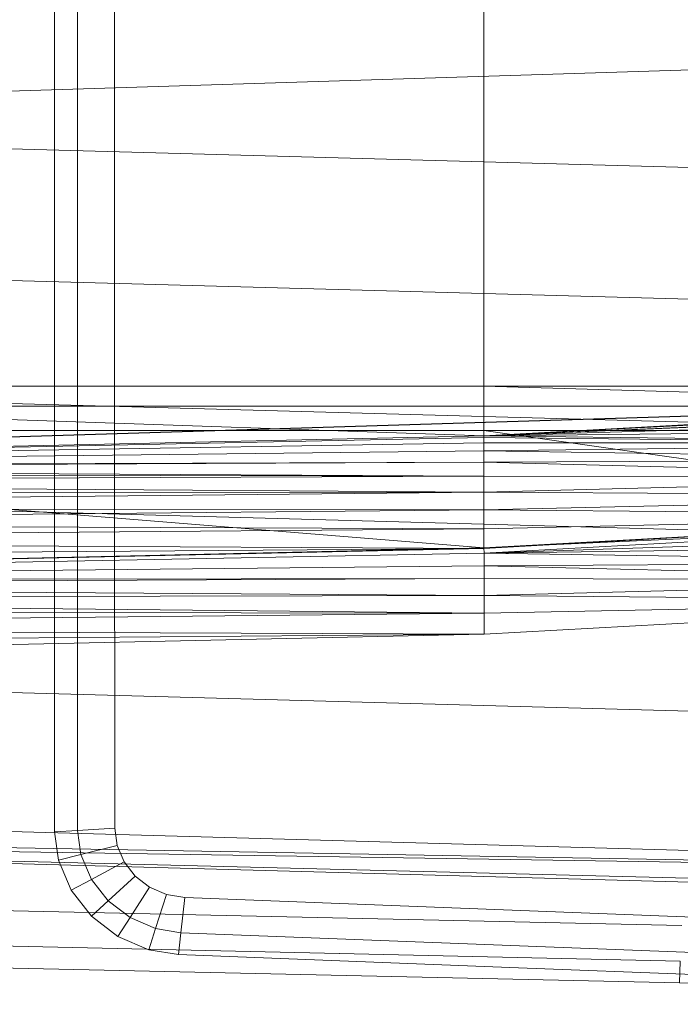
# Model space of a CAD drawing. Header units: metres. Extents: x 397.7 to 427.5, y 12.7 to 28.4.
# Tile 51 of 130: x 407.745 to 407.872, y 26.125 to 26.315. Entities that reach past the tile are written whole.
import ezdxf

# ---------------------------------------------------------------- set-up
doc = ezdxf.new("R2010")
doc.units = ezdxf.units.M
doc.layers.add('A-DETL-____-MBND', color=7, linetype='Continuous', lineweight=18)

# ---------------------------------------------------------------- blocks, each defined once
blk = doc.blocks.new('Family - Inodor P4-153813-07_CLI_AIRE_P4')
at = {"layer": 'A-DETL-____-MBND', "color": 253, "true_color": 0xaaaaaa}
for p, q in [((0.19876, 0.12377), (0.19876, 0.27623)), ((0.19876, 0.12377), (0.19876, 0.27623)), ((0.2032, 0.12377), (0.2032, 0.27623)), ((0.2032, 0.12377), (0.2032, 0.27623)), ((0.2104, 0.27622), (0.2104, 0.12377)), ((0.2104, 0.27622), (0.2104, 0.12377)), ((0.2104, 0.27622), (0.2104, 0.12377)), ((0.2104, 0.12377), (0.2104, 0.27622)), ((0.28176, 0.26697), (0.28176, 0.13288)), ((0.28176, 0.13288), (0.28176, 0.26697)), ((0.28176, 0.13288), (0.28176, 0.26697)), ((0.28176, 0.13288), (0.28176, 0.26697)), ((0.51095, 0.19991), (0.00127, 0.18393)), ((0.51095, 0.16986), (0.00127, 0.18393)), ((0.51095, 0.14444), (0.00127, 0.15852)), ((0.51095, 0.12067), (0.00127, 0.13475)), ((0.52327, 0.1334), (0.00127, 0.11723)), ((0.00187, 0.11726), (0.52327, 0.1334)), ((0.00187, 0.11726), (0.52327, 0.1334)), ((0.00186, 0.13288), (0.28176, 0.13288)), ((0.28176, 0.13288), (0.00186, 0.13288)), ((0.28176, 0.13288), (0.00186, 0.13288)), ((0.28176, 0.13288), (0.00186, 0.13288)), ((0.28176, 0.12326), (0.00186, 0.13288)), ((0.28176, 0.12326), (0.00186, 0.13288)), ((0.00187, 0.11726), (0.51154, 0.13288)), ((0.00187, 0.11726), (0.51154, 0.13288)), ((0.28176, 0.13288), (0.39665, 0.13288)), ((0.28176, 0.13288), (0.28176, 0.12899)), ((0.39665, 0.13288), (0.28176, 0.13288)), ((0.28176, 0.12899), (0.28176, 0.13288)), ((0.39665, 0.13288), (0.28176, 0.13288)), ((0.28176, 0.13288), (0.28176, 0.12326)), ((0.39665, 0.1296), (0.28176, 0.13288)), ((0.39665, 0.13288), (0.28176, 0.13288)), ((0.39665, 0.1296), (0.28176, 0.13288)), ((0.28176, 0.12326), (0.28176, 0.13288)), ((0.28176, 0.12326), (0.51154, 0.13288)), ((0.28176, 0.12326), (0.51154, 0.13288)), ((0.39665, 0.1296), (0.28176, 0.12326)), ((0.28176, 0.12326), (0.39665, 0.1296)), ((0.28176, 0.12326), (0.39665, 0.1296)), ((0.28176, 0.12326), (0.39665, 0.1296)), ((0.00186, 0.12899), (0.28176, 0.12899)), ((0.28176, 0.12899), (0.00186, 0.12899)), ((0.39665, 0.12929), (0.28176, 0.12326)), ((0.28176, 0.12326), (0.39665, 0.12929)), ((0.28176, 0.12899), (0.39665, 0.12899)), ((0.28176, 0.12899), (0.28176, 0.12431)), ((0.39665, 0.12899), (0.28176, 0.12899)), ((0.28176, 0.12431), (0.28176, 0.12899)), ((0.39665, 0.12831), (0.28176, 0.12326)), ((0.28176, 0.12326), (0.39665, 0.12831)), ((0.39665, 0.12671), (0.28176, 0.12326)), ((0.28176, 0.12326), (0.39665, 0.12671)), ((0.00186, 0.12431), (0.28176, 0.12431)), ((0.28176, 0.12431), (0.00186, 0.12431)), ((0.28175, 0.10165), (0.00186, 0.12431)), ((0.28175, 0.10165), (0.00186, 0.12431)), ((0.1988, 0.04683), (0.19876, 0.12377)), ((0.1988, 0.04683), (0.19876, 0.12377)), ((0.20325, 0.0471), (0.2032, 0.12377)), ((0.20325, 0.0471), (0.2032, 0.12377)), ((0.2104, 0.12377), (0.21044, 0.04754)), ((0.2104, 0.12377), (0.21044, 0.04754)), ((0.2104, 0.12377), (0.21044, 0.04754)), ((0.21044, 0.04754), (0.2104, 0.12377)), ((0.28176, 0.12431), (0.28175, 0.10165)), ((0.28175, 0.10165), (0.28176, 0.12431)), ((0.39665, 0.12454), (0.28176, 0.12326)), ((0.28176, 0.12326), (0.39665, 0.12454)), ((0.28176, 0.12431), (0.39665, 0.12431)), ((0.39665, 0.12431), (0.28176, 0.12431)), ((0.39665, 0.10799), (0.28176, 0.12431)), ((0.39665, 0.10799), (0.28176, 0.12431)), ((0.28176, 0.12326), (0.00187, 0.11726)), ((0.00187, 0.11726), (0.28176, 0.12326)), ((0.00187, 0.11726), (0.28176, 0.12326)), ((0.00187, 0.11726), (0.28176, 0.12326)), ((0.28176, 0.12295), (0.00187, 0.11726)), ((0.00187, 0.11726), (0.28176, 0.12295)), ((0.28176, 0.12197), (0.00187, 0.11726)), ((0.00187, 0.11726), (0.28176, 0.12197)), ((0.39665, 0.12186), (0.28176, 0.12326)), ((0.39665, 0.12186), (0.28176, 0.12326)), ((0.28176, 0.12295), (0.28176, 0.12326)), ((0.28176, 0.12295), (0.28176, 0.12326)), ((0.39665, 0.12186), (0.28176, 0.12295)), ((0.39665, 0.12186), (0.28176, 0.12295)), ((0.28176, 0.12197), (0.28176, 0.12295)), ((0.28176, 0.12197), (0.28176, 0.12295)), ((0.39665, 0.12186), (0.28176, 0.12197)), ((0.39665, 0.12186), (0.28176, 0.12197)), ((0.28176, 0.12037), (0.28176, 0.12197)), ((0.28176, 0.12037), (0.28176, 0.12197)), ((0.39665, 0.12186), (0.28176, 0.12037)), ((0.28176, 0.12037), (0.39665, 0.12186)), ((0.28176, 0.12037), (0.00187, 0.11726)), ((0.00187, 0.11726), (0.28176, 0.12037)), ((0.39665, 0.11876), (0.28176, 0.12037)), ((0.39665, 0.11876), (0.28176, 0.12037)), ((0.28176, 0.11819), (0.28176, 0.12037)), ((0.28176, 0.11819), (0.28176, 0.12037)), ((0.28176, 0.11819), (0.00187, 0.11726)), ((0.00187, 0.11694), (0.28176, 0.11819)), ((0.00187, 0.11726), (0.28176, 0.11819)), ((0.00187, 0.11694), (0.28176, 0.11819)), ((0.39665, 0.11876), (0.28176, 0.11819)), ((0.28176, 0.11819), (0.39665, 0.11876)), ((0.39665, 0.11533), (0.28176, 0.11819)), ((0.28176, 0.11552), (0.28176, 0.11819)), ((0.39665, 0.11533), (0.28176, 0.11819)), ((0.28176, 0.11552), (0.28176, 0.11819)), ((0.28176, 0.11552), (0.00187, 0.11694)), ((0.28176, 0.11552), (0.00187, 0.11694)), ((0.28176, 0.11552), (0.00187, 0.11596)), ((0.28176, 0.11552), (0.00187, 0.11596)), ((0.28176, 0.11552), (0.00187, 0.11436)), ((0.00187, 0.11436), (0.28176, 0.11552)), ((0.28176, 0.11242), (0.00187, 0.11436)), ((0.28176, 0.11242), (0.00187, 0.11436)), ((0.39665, 0.11533), (0.28176, 0.11552)), ((0.39665, 0.11533), (0.28176, 0.11552)), ((0.28176, 0.11242), (0.28176, 0.11552)), ((0.28176, 0.11242), (0.28176, 0.11552)), ((0.39665, 0.11533), (0.28176, 0.11242)), ((0.28176, 0.11242), (0.39665, 0.11533)), ((0.51095, 0.09991), (0.00127, 0.11399)), ((0.28176, 0.11242), (0.00187, 0.11219)), ((0.00187, 0.10951), (0.28176, 0.11242)), ((0.00187, 0.11219), (0.28176, 0.11242)), ((0.00187, 0.10951), (0.28176, 0.11242)), ((0.39665, 0.11167), (0.28176, 0.11242)), ((0.39665, 0.11167), (0.28176, 0.11242)), ((0.28176, 0.10898), (0.28176, 0.11242)), ((0.28176, 0.10898), (0.28176, 0.11242)), ((0.39665, 0.11167), (0.28176, 0.10898)), ((0.28176, 0.10898), (0.39665, 0.11167)), ((0.28176, 0.10898), (0.00187, 0.10951)), ((0.28176, 0.10898), (0.00187, 0.10951)), ((0.28176, 0.10898), (0.00187, 0.10641)), ((0.00187, 0.10641), (0.28176, 0.10898)), ((0.39665, 0.1079), (0.28176, 0.10898)), ((0.39665, 0.1079), (0.28176, 0.10898)), ((0.28176, 0.10533), (0.28176, 0.10898)), ((0.28176, 0.10533), (0.28176, 0.10898)), ((0.39665, 0.10799), (0.28175, 0.10165)), ((0.28175, 0.10165), (0.39665, 0.10799)), ((0.3967, 0.10699), (0.28175, 0.10165)), ((0.28175, 0.10165), (0.3967, 0.10699)), ((0.39665, 0.1079), (0.28176, 0.10533)), ((0.28176, 0.10156), (0.39665, 0.1079)), ((0.28176, 0.10533), (0.39665, 0.1079)), ((0.28181, 0.10065), (0.3967, 0.10699)), ((0.28181, 0.10065), (0.3967, 0.10699)), ((0.28176, 0.10533), (0.00187, 0.10641)), ((0.28176, 0.10533), (0.00187, 0.10641)), ((0.28176, 0.10533), (0.00187, 0.10298)), ((0.00187, 0.10298), (0.28176, 0.10533)), ((0.28176, 0.10156), (0.28176, 0.10533)), ((0.28176, 0.10156), (0.28176, 0.10533)), ((0.28176, 0.10156), (0.00187, 0.10298)), ((0.28176, 0.10156), (0.00187, 0.10298)), ((0.3967, 0.10454), (0.28181, 0.10065)), ((0.28181, 0.10065), (0.3967, 0.10454)), ((0.28176, 0.10156), (0.00127, 0.09542)), ((0.28176, 0.10156), (0.00187, 0.09932)), ((0.00187, 0.09555), (0.28176, 0.10156)), ((0.00187, 0.09932), (0.28176, 0.10156)), ((0.00187, 0.09555), (0.28176, 0.10156)), ((0.28175, 0.10165), (0.00192, 0.09531)), ((0.00192, 0.09531), (0.28175, 0.10165)), ((0.28181, 0.10065), (0.28175, 0.10165)), ((0.28181, 0.10065), (0.28175, 0.10165)), ((0.3967, 0.1021), (0.28181, 0.10065)), ((0.28181, 0.10065), (0.3967, 0.1021)), ((0.28181, 0.10065), (0.00192, 0.09531)), ((0.00192, 0.09531), (0.28181, 0.10065)), ((0.3967, 0.09882), (0.28181, 0.10065)), ((0.3967, 0.09882), (0.28181, 0.10065)), ((0.28181, 0.0982), (0.28181, 0.10065)), ((0.28181, 0.0982), (0.28181, 0.10065)), ((0.28181, 0.0982), (0.00192, 0.09531)), ((0.00192, 0.09531), (0.28181, 0.0982)), ((0.3967, 0.09882), (0.28181, 0.0982)), ((0.28181, 0.0982), (0.3967, 0.09882)), ((0.3967, 0.0954), (0.28181, 0.0982)), ((0.3967, 0.0954), (0.28181, 0.0982)), ((0.28181, 0.09576), (0.28181, 0.0982)), ((0.28181, 0.09576), (0.28181, 0.0982)), ((0.28181, 0.09576), (0.00192, 0.09531)), ((0.00192, 0.09431), (0.28181, 0.09576)), ((0.00192, 0.09531), (0.28181, 0.09576)), ((0.00192, 0.09431), (0.28181, 0.09576)), ((0.3967, 0.0954), (0.28181, 0.09576)), ((0.3967, 0.0954), (0.28181, 0.09576)), ((0.28181, 0.09248), (0.28181, 0.09576)), ((0.28181, 0.09248), (0.28181, 0.09576)), ((0.3967, 0.0954), (0.28181, 0.09248)), ((0.28181, 0.09248), (0.3967, 0.0954)), ((0.28181, 0.09248), (0.00192, 0.09431)), ((0.28181, 0.09248), (0.00192, 0.09431)), ((0.28181, 0.09248), (0.00192, 0.09185)), ((0.00192, 0.09185), (0.28181, 0.09248)), ((0.28181, 0.08906), (0.00192, 0.09185)), ((0.28181, 0.08906), (0.00192, 0.09185)), ((0.39671, 0.09131), (0.28181, 0.09248)), ((0.28181, 0.08906), (0.28181, 0.09248)), ((0.39671, 0.09131), (0.28181, 0.09248)), ((0.28181, 0.08906), (0.28181, 0.09248)), ((0.39671, 0.09131), (0.28181, 0.08906)), ((0.28181, 0.08497), (0.39671, 0.09131)), ((0.28181, 0.08906), (0.39671, 0.09131)), ((0.28181, 0.08906), (0.00192, 0.08942)), ((0.28181, 0.08906), (0.00192, 0.08942)), ((0.28181, 0.08906), (0.00192, 0.08614)), ((0.00192, 0.08614), (0.28181, 0.08906)), ((0.28181, 0.08497), (0.28181, 0.08906)), ((0.28181, 0.08497), (0.28181, 0.08906)), ((0.28181, 0.08497), (0.00192, 0.08614)), ((0.28181, 0.08497), (0.00192, 0.08614)), ((0.28181, 0.08497), (0.00127, 0.07882)), ((0.28181, 0.08497), (0.00192, 0.08272)), ((0.00192, 0.07896), (0.28181, 0.08497)), ((0.00192, 0.08272), (0.28181, 0.08497)), ((0.00192, 0.07896), (0.28181, 0.08497)), ((0.51095, 0.06488), (0.00127, 0.07896)), ((0.51095, 0.03799), (0.00127, 0.05207)), ((0.21044, 0.04754), (0.20325, 0.0471)), ((0.20325, 0.0471), (0.21044, 0.04754)), ((0.21044, 0.04754), (0.2109, 0.04416)), ((0.21044, 0.04754), (0.2109, 0.04416)), ((0.21044, 0.04754), (0.2109, 0.04416)), ((0.2109, 0.04416), (0.21044, 0.04754)), ((0.51095, 0.03799), (0.00127, 0.04712)), ((0.51095, 0.03799), (0.00127, 0.04594)), ((0.51095, 0.03305), (0.00127, 0.04594)), ((0.51095, 0.03186), (0.00127, 0.04594)), ((0.20325, 0.0471), (0.1988, 0.04683)), ((0.1988, 0.04683), (0.20325, 0.0471)), ((0.19954, 0.04135), (0.1988, 0.04683)), ((0.19954, 0.04135), (0.1988, 0.04683)), ((0.20388, 0.04242), (0.20325, 0.0471)), ((0.20388, 0.04242), (0.20325, 0.0471)), ((0.2109, 0.04416), (0.20388, 0.04242)), ((0.20388, 0.04242), (0.2109, 0.04416)), ((0.2109, 0.04416), (0.21224, 0.041)), ((0.2109, 0.04416), (0.21224, 0.041)), ((0.2109, 0.04416), (0.21224, 0.041)), ((0.21224, 0.041), (0.2109, 0.04416)), ((0.20388, 0.04242), (0.19954, 0.04135)), ((0.19954, 0.04135), (0.20388, 0.04242)), ((0.20591, 0.03763), (0.20388, 0.04242)), ((0.20591, 0.03763), (0.20388, 0.04242)), ((0.20199, 0.03555), (0.19954, 0.04135)), ((0.20199, 0.03555), (0.19954, 0.04135)), ((0.21224, 0.041), (0.20591, 0.03763)), ((0.20591, 0.03763), (0.21224, 0.041)), ((0.21224, 0.041), (0.21437, 0.03826)), ((0.21224, 0.041), (0.21437, 0.03826)), ((0.21224, 0.041), (0.21437, 0.03826)), ((0.21437, 0.03826), (0.21224, 0.041)), ((0.21437, 0.03826), (0.20914, 0.03349)), ((0.20914, 0.03349), (0.21437, 0.03826)), ((0.21437, 0.03826), (0.21716, 0.03612)), ((0.21437, 0.03826), (0.21716, 0.03612)), ((0.21437, 0.03826), (0.21716, 0.03612)), ((0.21716, 0.03612), (0.21437, 0.03826)), ((0.20591, 0.03763), (0.20199, 0.03555)), ((0.20199, 0.03555), (0.20591, 0.03763)), ((0.20914, 0.03349), (0.20591, 0.03763)), ((0.20914, 0.03349), (0.20591, 0.03763)), ((0.00056, 0.03582), (0.31998, 0.0287)), ((0.00056, 0.03582), (0.31998, 0.0287)), ((0.2059, 0.03054), (0.20199, 0.03555)), ((0.2059, 0.03054), (0.20199, 0.03555)), ((0.21716, 0.03612), (0.21337, 0.03025)), ((0.21337, 0.03025), (0.21716, 0.03612)), ((0.21716, 0.03612), (0.22043, 0.03472)), ((0.21716, 0.03612), (0.22043, 0.03472)), ((0.21716, 0.03612), (0.22043, 0.03472)), ((0.22043, 0.03472), (0.21716, 0.03612)), ((0.22043, 0.03472), (0.21832, 0.02813)), ((0.21832, 0.02813), (0.22043, 0.03472)), ((0.22043, 0.03472), (0.22397, 0.03415)), ((0.22043, 0.03472), (0.22397, 0.03415)), ((0.22043, 0.03472), (0.22397, 0.03415)), ((0.22397, 0.03415), (0.22043, 0.03472)), ((0.20914, 0.03349), (0.2059, 0.03054)), ((0.2059, 0.03054), (0.20914, 0.03349)), ((0.21337, 0.03025), (0.20914, 0.03349)), ((0.21337, 0.03025), (0.20914, 0.03349)), ((0.22397, 0.03415), (0.22322, 0.02734)), ((0.22322, 0.02734), (0.22397, 0.03415)), ((0.22397, 0.03415), (0.28722, 0.03169)), ((0.22397, 0.03415), (0.28722, 0.03169)), ((0.22397, 0.03415), (0.28722, 0.03169)), ((0.28722, 0.03169), (0.22397, 0.03415)), ((0.21102, 0.02662), (0.2059, 0.03054)), ((0.21102, 0.02662), (0.2059, 0.03054)), ((0.28722, 0.03169), (0.41372, 0.02678)), ((0.28722, 0.03169), (0.41372, 0.02678)), ((0.28722, 0.03169), (0.41372, 0.02678)), ((0.41372, 0.02678), (0.28722, 0.03169)), ((0.00022, 0.02899), (0.31971, 0.02187)), ((0.00022, 0.02899), (0.31971, 0.02187)), ((0.21337, 0.03025), (0.21102, 0.02662)), ((0.21102, 0.02662), (0.21337, 0.03025)), ((0.21832, 0.02813), (0.21337, 0.03025)), ((0.21832, 0.02813), (0.21337, 0.03025)), ((0.21832, 0.02813), (0.21701, 0.02405)), ((0.21701, 0.02405), (0.21832, 0.02813)), ((0.22322, 0.02734), (0.21832, 0.02813)), ((0.22322, 0.02734), (0.21832, 0.02813)), ((0.22322, 0.02734), (0.22275, 0.02313)), ((0.22275, 0.02313), (0.22322, 0.02734)), ((0.28693, 0.02486), (0.22322, 0.02734)), ((0.28693, 0.02486), (0.22322, 0.02734)), ((0, 0.02477), (0.31954, 0.01764)), ((0, 0.02477), (0.31954, 0.01764)), ((0.21701, 0.02405), (0.21102, 0.02662)), ((0.21701, 0.02405), (0.21102, 0.02662)), ((0.41343, 0.01995), (0.28693, 0.02486)), ((0.41343, 0.01995), (0.28693, 0.02486)), ((0.22275, 0.02313), (0.21701, 0.02405)), ((0.22275, 0.02313), (0.21701, 0.02405)), ((0.28674, 0.02064), (0.22275, 0.02313)), ((0.28674, 0.02064), (0.22275, 0.02313)), ((0.31971, 0.02187), (0.31954, 0.01764)), ((0.31954, 0.01764), (0.31971, 0.02187)), ((0.41325, 0.01573), (0.28674, 0.02064)), ((0.41325, 0.01573), (0.28674, 0.02064)), ((0.31954, 0.01764), (0.47654, 0.01351)), ((0.31954, 0.01764), (0.47654, 0.01351))]:
    blk.add_line(p, q, dxfattribs=at)
blk = doc.blocks.new('LONDR55-XX_ZZ-ARQ-CAA-M3D-Londres55_ifc-1-07_CLI_AIRE_P4')
at = {"layer": 'A-DETL-____-MBND', "color": 253, "lineweight": 18, "true_color": 0xaaaaaa}
blk.add_blockref('Family - Inodor P4-153813-07_CLI_AIRE_P4', (407.55268, 26.11126), dxfattribs=at)

msp = doc.modelspace()

# ---------------------------------------------------------------- block references
at = {"lineweight": 5}
msp.add_blockref('LONDR55-XX_ZZ-ARQ-CAA-M3D-Londres55_ifc-1-07_CLI_AIRE_P4', (0, 0), dxfattribs=at)

doc.saveas('drawing.dxf')
